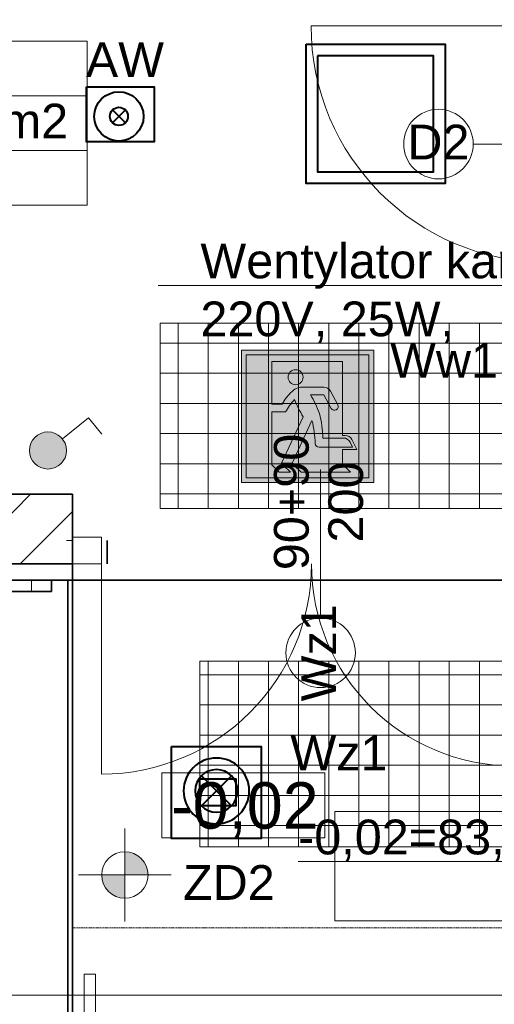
# Model space of a CAD drawing. Header units: centimetres. Extents: x 42630 to 130002, y 15 to 29179.
# Tile 163 of 175: x 116766 to 117176, y 2344 to 3193. Entities that reach past the tile are written whole.
import ezdxf
from ezdxf.enums import TextEntityAlignment as Align

# ---------------------------------------------------------------- set-up
doc = ezdxf.new("R2010")
doc.units = ezdxf.units.CM
doc.header["$LTSCALE"] = 0.01
doc.set_wipeout_variables(frame=1)
doc.linetypes.add('HIDDEN_LINE_COPY', pattern=[150, 100, -50])
doc.linetypes.add('Wipeout_Contour', pattern=[1000, 0, -1000])
doc.layers.get('0').update_dxf_attribs({"color": 253})
for name, color, linetype, lineweight, true_color in [('2D - Ogólne_Nr_Pióra__102', 7, 'Continuous', 13, 0xcccccc), ('2D - Ogólne_Nr_Pióra__2', 7, 'Continuous', 15, 0x7f7f7f), ('2D - Ogólne_Nr_Pióra__68', 7, 'Continuous', 35, 0xfd4435)]:
    doc.layers.add(name, color=color, linetype=linetype, lineweight=lineweight, true_color=true_color)
for name, color, linetype, lineweight in [('2D - Ogólne_Nr_Pióra__20', 253, 'Continuous', 0), ('2D - Ogólne_Nr_Pióra__88', 253, 'Continuous', 20), ('A-Opis-G', 252, 'Continuous', 9), ('COKÓŁ_Nr_Pióra__1', 7, 'Continuous', 13), ('COKÓŁ_Nr_Pióra__7', 5, 'Continuous', 20), ('Drzwi ArchiCAD_Nr_Pióra__27', 253, 'Continuous', 35), ('Drzwi ArchiCAD_Nr_Pióra__68', 253, 'Continuous', 20), ('Drzwi ArchiCAD_Nr_Pióra__88', 253, 'Continuous', 20), ('Elementy Modelu - Strefy_Nr_Pióra__1', 253, 'Continuous', 13), ('EOPIS', 150, 'Continuous', 35), ('Eoprawa4100', 32, 'Continuous', 40), ('Inwentaryzacja oświetlenie_Pen_No__88', 32, 'Continuous', 40), ('ISTN. PRZEKRÓJ_Nr_Pióra__7', 5, 'Continuous', 20), ('Konstrukcja - Ściany zew_Nr_Pióra__107', 253, 'Continuous', 13), ('Konstrukcja - Ściany zew_Nr_Pióra__27', 253, 'Continuous', 35), ('Konstrukcja - Ściany zew_Nr_Pióra__68', 253, 'Continuous', 20), ('Okna ArchiCADa_Nr_Pióra__20', 253, 'Continuous', 0), ('Okna ArchiCADa_Nr_Pióra__27', 253, 'Continuous', 35), ('Opisy - Tekst_Nr_Pióra__1', 7, 'Continuous', 13), ('Opisy - Tekst_Nr_Pióra__20', 253, 'Continuous', 0), ('Opisy - Tekst_Nr_Pióra__88', 253, 'Continuous', 20), ('wentylacja opis', 30, 'Continuous', 35), ('Wymiarowanie - Poziomy_Nr_Pióra__1', 253, 'Continuous', 13)]:
    doc.layers.add(name, color=color, linetype=linetype, lineweight=lineweight)
for name, color, linetype in [('Drzwi ArchiCAD', 253, 'Continuous'), ('Elementy Modelu - Strefy', 253, 'Continuous'), ('Konstrukcja - Ściany zew', 253, 'Continuous'), ('Okna ArchiCADa', 253, 'Continuous'), ('Wymiarowanie - Poziomy', 253, 'Continuous')]:
    doc.layers.add(name, color=color, linetype=linetype)
doc.layers.get('Elementy Modelu - Strefy').off()
doc.styles.add('GENERATED_STYLE_1', font='arial.ttf')
doc.styles.add('GENERATED_STYLE_2', font='arial.ttf')
doc.styles.add('GENERATED_STYLE_5', font='arial.ttf')
doc.styles.get("Standard").update_dxf_attribs({"font": 'ic-simplex.shx', "width": 0.8})
doc.linetypes.add('X', pattern='A,0,0,[1,DACH1.Shx,S=3.968254,R=0,X=0,Y=0],-500,0', length=500)
pattern_1 = [(0, (-19129.129, 8894.47), (0, 25.999999), []), (90, (-19129.129, 8894.47), (-25.999999, 0), [])]
pattern_2 = [(45, (0, 0), (-127.279217, 127.279217), [])]

# ---------------------------------------------------------------- blocks, each defined once
blk = doc.blocks.new('Hol_1.1._447', base_point=(679239.5, -28833.3))
at = {"layer": 'Elementy Modelu - Strefy_Nr_Pióra__1', "linetype": 'Continuous'}
for p, q in [((678711.6, -28597.5), (679767.3, -28597.5)), ((678711.6, -28833.3), (678711.6, -28597.5)), ((679767.3, -28597.5), (679767.3, -28833.3)), ((679767.3, -28833.3), (678711.6, -28833.3)), ((678711.6, -28833.3), (679767.3, -28833.3)), ((678711.6, -29069), (678711.6, -28833.3)), ((679767.3, -28833.3), (679767.3, -29069)), ((679767.3, -29069), (678711.6, -29069)), ((678711.6, -29069), (679767.3, -29069)), ((678711.6, -29304.7), (678711.6, -29069)), ((679767.3, -29069), (679767.3, -29304.7)), ((679767.3, -29304.7), (678711.6, -29304.7))]:
    blk.add_line(p, q, dxfattribs=at)
at = {"linetype": 'Continuous', "flags": 1}
for tag in ['ROOM_AREA', 'ROOM_PERIM', 'ROOM_WALLS_SURF', 'ROOM_DOORS_SURF', 'ROOM_WINDS_SURF', 'ROOM_BASELEV', 'ROOM_HEIGHT', 'ROOM_NET_AREA', 'ROOM_REDUCED_AREA', 'ROOM_CALC_AREA', 'ROOM_VOLUME']:
    blk.add_attdef(tag, text='', height=2000, dxfattribs=at).set_placement((679239.5, -29404.7), align=Align.BOTTOM_LEFT)
at = {"layer": 'Elementy Modelu - Strefy_Nr_Pióra__1', "linetype": 'Continuous', "insert": (678811.6, -28867.5), "char_height": 150, "attachment_point": 1, "style": 'GENERATED_STYLE_1'}
blk.add_mtext('{12,47 m2}', dxfattribs=at)
at = {"layer": 'Elementy Modelu - Strefy_Nr_Pióra__1', "style": 'GENERATED_STYLE_1'}
for tag, p in [('ROOM_NAME', (678711.6, -28590.4)), ('ROOM_NUMBER', (678811.6, -28826.2)), ('basec', (678811.6, -29297.6))]:
    blk.add_attdef(tag, text='', height=150, dxfattribs=at).set_placement(p, align=Align.BOTTOM_LEFT)
blk = doc.blocks.new('O1 rozwierane 12_25')
at = {"layer": 'Okna ArchiCADa_Nr_Pióra__20', "linetype": 'Continuous'}
for p, q in [((-300, 120), (300, 120)), ((-300, 0), (-300, -50)), ((300, -50), (300, 0)), ((-300, -300), (300, -300))]:
    blk.add_line(p, q, dxfattribs=at)
at = {"layer": 'Okna ArchiCADa_Nr_Pióra__27', "linetype": 'Continuous'}
for p, q in [((-300, 0), (-300, -50)), ((300, 0), (300, -50))]:
    blk.add_line(p, q, dxfattribs=at)
at = {"linetype": 'Wipeout_Contour', "ltscale": 910.978959}
blk.add_wipeout([(-225, -50), (225, -50), (225, 0), (-225, 0)], dxfattribs=at).dxf.layer = 'Okna ArchiCADa'
at = {"layer": 'Okna ArchiCADa_Nr_Pióra__20', "linetype": 'Continuous'}
for p, q in [((-225, 0), (-300, 0)), ((-225, -50), (-225, 0)), ((225, 0), (-225, 0)), ((300, 0), (225, 0)), ((225, 0), (225, -50)), ((-225, -25), (225, -25)), ((-300, -50), (-225, -50)), ((-225, -50), (225, -50)), ((225, -50), (300, -50))]:
    blk.add_line(p, q, dxfattribs=at)
blk = doc.blocks.new('D1 Drzwi proste 12_26')
at = {"layer": 'Drzwi ArchiCAD_Nr_Pióra__27', "linetype": 'Continuous'}
for p, q in [((-560, 0), (-597, 0)), ((-560, 0), (-560, -70)), ((560, 0), (560, -70)), ((560, 0), (597, 0)), ((-560, -70), (-560, -420)), ((560, -70), (560, -420)), ((-560, -420), (-597, -420)), ((560, -420), (597, -420))]:
    blk.add_line(p, q, dxfattribs=at)
at = {"layer": 'Drzwi ArchiCAD_Nr_Pióra__88', "linetype": 'Continuous'}
for p, q in [((510, 0), (510, 1020)), ((-510, 0), (-560, 0)), ((-560, 0), (-560, -70)), ((-510, -70), (-510, 0)), ((560, 0), (510, 0)), ((510, 0), (510, -70)), ((560, -70), (560, 0)), ((-560, -70), (-510, -70)), ((510, -70), (560, -70))]:
    blk.add_line(p, q, dxfattribs=at)
blk.add_arc((510, 0), 1020, 90, 180, dxfattribs=at)
blk = doc.blocks.new('Ściana_2888', base_point=(682173.7, -26861.5))
at = {"layer": 'Konstrukcja - Ściany zew_Nr_Pióra__107', "linetype": 'Continuous'}
h = blk.add_hatch(dxfattribs=at)
h.set_pattern_fill('Bloczki_ceramiczne', color=256, style=0, pattern_type=2)
h.set_pattern_definition(pattern_2)
h.paths.add_polyline_path([(681753.7, -26861.5), (681753.7, -27631.5), (681873.7, -27631.5), (681923.7, -27631.5), (682173.7, -27631.5), (682173.7, -26971.5)], flags=0)
h = blk.add_hatch(dxfattribs=at)
h.set_pattern_fill('Bloczki_ceramiczne', color=256, style=0, pattern_type=2)
h.set_pattern_definition(pattern_2)
h.paths.add_polyline_path([(681753.7, -28231.5), (681753.7, -28481.5), (681823.7, -28481.5), (682173.7, -28481.5), (682173.7, -28231.5), (681923.7, -28231.5), (681873.7, -28231.5)], flags=0)
at = {"layer": 'Konstrukcja - Ściany zew_Nr_Pióra__27', "linetype": 'Continuous'}
for p, q in [((681753.7, -26861.5), (681753.7, -27631.5)), ((682173.7, -27631.5), (682173.7, -26971.5)), ((681753.7, -27631.5), (681873.7, -27631.5)), ((681873.7, -27631.5), (681923.7, -27631.5)), ((681923.7, -27631.5), (682173.7, -27631.5)), ((681753.7, -28231.5), (681873.7, -28231.5)), ((681753.7, -28231.5), (681753.7, -28481.5)), ((681873.7, -28231.5), (681923.7, -28231.5)), ((681923.7, -28231.5), (682173.7, -28231.5)), ((682173.7, -28481.5), (682173.7, -28231.5)), ((681753.7, -28481.5), (681753.7, -28444.5)), ((682173.7, -28481.5), (682173.7, -28444.5)), ((681753.7, -28481.5), (681823.7, -28481.5)), ((681823.7, -28481.5), (682173.7, -28481.5)), ((681753.7, -29601.5), (681753.7, -29638.5)), ((681753.7, -29601.5), (681823.7, -29601.5)), ((681823.7, -29601.5), (682173.7, -29601.5)), ((682173.7, -29601.5), (682173.7, -29638.5))]:
    blk.add_line(p, q, dxfattribs=at)
at = {"layer": 'Drzwi ArchiCAD', "linetype": 'Continuous', "rotation": 90}
blk.add_blockref('D1 Drzwi proste 12_26', (681753.7, -29041.5), dxfattribs=at)
at = {"layer": 'Okna ArchiCADa', "linetype": 'Continuous', "rotation": 90}
blk.add_blockref('O1 rozwierane 12_25', (681873.7, -27931.5), dxfattribs=at)
blk = doc.blocks.new('Ściana_2892', base_point=(679293.7, -30851.5))
at = {"layer": 'Konstrukcja - Ściany zew_Nr_Pióra__107', "linetype": 'Continuous'}
h = blk.add_hatch(dxfattribs=at)
h.set_pattern_fill('Bloczki_ceramiczne', color=256, style=0, pattern_type=2)
h.set_pattern_definition(pattern_2)
h.paths.add_polyline_path([(679293.7, -30851.5), (679703.7, -30851.5), (679703.7, -30551.5), (679293.7, -30551.5)], flags=0)
at = {"layer": 'Konstrukcja - Ściany zew_Nr_Pióra__27', "linetype": 'Continuous'}
for p, q in [((679703.7, -30551.5), (679293.7, -30551.5)), ((679703.7, -30751.5), (679703.7, -30551.5)), ((679293.7, -30851.5), (679703.7, -30851.5))]:
    blk.add_line(p, q, dxfattribs=at)
blk = doc.blocks.new('D2 Asymetryczne 12_10')
at = {"layer": 'Drzwi ArchiCAD_Nr_Pióra__68', "linetype": 'Continuous'}
for p, q in [((-1013.8, 0), (-1038.8, 0)), ((-1013.8, 0), (-1013.8, -115)), ((1013.8, 0), (1013.8, -115)), ((1013.8, 0), (1038.8, 0)), ((-1013.8, -100), (-1038.8, -100)), ((-1013.8, -115), (-1013.8, -100)), ((1013.8, -115), (1013.8, -100)), ((1013.8, -100), (1038.8, -100))]:
    blk.add_line(p, q, dxfattribs=at)
at = {"layer": 'Drzwi ArchiCAD_Nr_Pióra__88', "linetype": 'Continuous'}
for p, q in [((888.8, 0), (888.8, 906.6)), ((-888.8, 0), (-888.8, 871)), ((-888.8, 0), (-1013.8, 0)), ((-1013.8, 0), (-1013.8, -115)), ((-888.8, -115), (-888.8, 0)), ((1013.8, 0), (888.8, 0)), ((888.8, 0), (888.8, -115)), ((1013.8, -115), (1013.8, 0)), ((-1013.8, -115), (-888.8, -115)), ((888.8, -115), (1013.8, -115))]:
    blk.add_line(p, q, dxfattribs=at)
for centre, radius, start, end in [((888.8, 0), 906.6, 90, 180), ((-888.8, 0), 871, 0, 90)]:
    blk.add_arc(centre, radius, start, end, dxfattribs=at)
blk = doc.blocks.new('Ściana_2893', base_point=(679703.7, -30851.5))
at = {"layer": 'Konstrukcja - Ściany zew_Nr_Pióra__68', "linetype": 'Continuous'}
for p, q in [((679703.7, -30736.5), (679703.7, -30751.5)), ((679703.7, -30851.5), (679703.7, -30736.5)), ((681731.3, -30736.5), (681731.3, -30751.5)), ((681731.3, -30851.5), (681731.3, -30736.5)), ((679703.7, -30751.5), (679678.7, -30751.5)), ((681731.3, -30751.5), (681756.3, -30751.5)), ((681753.7, -30751.5), (681731.3, -30751.5)), ((681753.7, -30851.5), (681753.7, -30751.5)), ((679703.7, -30851.5), (679678.7, -30851.5)), ((681731.3, -30851.5), (681756.3, -30851.5)), ((681731.3, -30851.5), (681753.7, -30851.5))]:
    blk.add_line(p, q, dxfattribs=at)
at = {"layer": 'Drzwi ArchiCAD', "linetype": 'Continuous', "rotation": 180}
blk.add_blockref('D2 Asymetryczne 12_10', (680717.5, -30851.5), dxfattribs=at)
blk = doc.blocks.new('Koty wysokościowe_134', base_point=(679930, -32193.2))
at = {"layer": 'Wymiarowanie - Poziomy_Nr_Pióra__1', "linetype": 'Continuous'}
for points in [[(679930, -32193.2), (680030, -32193.2), (680022.3, -32154.9), (680000.7, -32122.4), (679968.2, -32100.8), (679930, -32093.2)], [(679930, -32193.2), (679830, -32193.2), (679837.6, -32231.4), (679859.2, -32263.9), (679891.7, -32285.5), (679930, -32293.2)]]:
    blk.add_hatch(color=256, dxfattribs=at).paths.add_polyline_path(points, flags=0)
for p, q in [((680090, -31753.2), (680090, -32033.2)), ((680793.5, -31753.2), (680090, -31753.2)), ((680793.5, -32033.2), (680793.5, -31753.2)), ((679930, -32393.2), (679930, -31993.2)), ((680090, -32033.2), (680793.5, -32033.2)), ((679730, -32193.2), (680130, -32193.2))]:
    blk.add_line(p, q, dxfattribs=at)
blk.add_circle((679930, -32193.2), 100, dxfattribs=at)
at = {"layer": 'Wymiarowanie - Poziomy_Nr_Pióra__1', "insert": (680130, -31793.2), "char_height": 200, "attachment_point": 1, "style": 'GENERATED_STYLE_1'}
blk.add_mtext('{-0,02}', dxfattribs=at)
blk = doc.blocks.new('Drzwi ewakuacyjne (1)')
at = {"true_color": 0xffffff}
h = blk.add_hatch(color=7, dxfattribs=at)
h.paths.add_polyline_path([(-35, 0), (-35, 70), (35, 70), (35, 0)])
h.paths.add_polyline_path([(-32.5, 2.5), (-32.5, 67.5), (32.5, 67.5), (32.5, 2.5)], flags=16)
h.paths.add_polyline_path([(-18.89, 64), (-18.89, 41.33), (-13.45, 41.33, -0.085698), (-8.2, 48.09, -0.105978), (-5.1, 50.1, -0.091054), (-3.68, 50.36), (8.56, 50.36, -0.27629), (12.08, 48.25), (15.94, 41.07, -1), (12.5, 39.15), (8.65, 46.34), (1.51, 46.34, -0.050927), (6.32, 36.44, -0.054258), (8.15, 23.52), (18.91, 23.52, -0.281953), (22.47, 21.34), (23.86, 18.62), (6.06, 18.62, -0.406934), (4.06, 20.57, 0.057666), (2.34, 32.79), (-8.22, 10.26), (-13.86, 10.26), (-2.34, 34.72, -0.029564), (-6.89, 43.81, 0.051795), (-11.73, 37.27), (-18.89, 37.27), (-18.89, 9.28), (-15.08, 5.47), (-9.06, 5.47), (-12.67, 9.07), (-7.03, 9.07), (-3.43, 5.47), (22.73, 5.47), (18.49, 9.72), (18.49, 17.45), (26.13, 17.45), (23.45, 22.69, 0.281953), (19.89, 24.87), (18.49, 24.87), (18.49, 64)], flags=0)
h.paths.add_polyline_path([(-2.33, 55.65, 1), (-10.28, 55.65, 1)], flags=0)
h = blk.add_hatch(color=116)
h.paths.add_polyline_path([(-32.5, 2.5), (-32.5, 67.5), (32.5, 67.5), (32.5, 2.5)])
h.paths.add_polyline_path([(-18.89, 64), (-18.89, 41.33), (-13.45, 41.33, -0.085698), (-8.2, 48.09, -0.105978), (-5.1, 50.1, -0.091054), (-3.68, 50.36), (8.56, 50.36, -0.27629), (12.08, 48.25), (15.94, 41.07, -1), (12.5, 39.15), (8.65, 46.34), (1.51, 46.34, -0.050927), (6.32, 36.44, -0.054258), (8.15, 23.52), (18.91, 23.52, -0.281953), (22.47, 21.34), (23.86, 18.62), (6.06, 18.62, -0.406934), (4.06, 20.57, 0.057666), (2.34, 32.79), (-8.22, 10.26), (-13.86, 10.26), (-2.34, 34.72, -0.029564), (-6.89, 43.81, 0.051795), (-11.73, 37.27), (-18.89, 37.27), (-18.89, 9.28), (-15.08, 5.47), (-9.06, 5.47), (-12.67, 9.07), (-7.03, 9.07), (-3.43, 5.47), (22.73, 5.47), (18.49, 9.72), (18.49, 17.45), (26.13, 17.45), (23.45, 22.69, 0.281953), (19.89, 24.87), (18.49, 24.87), (18.49, 64)], flags=16)
h.paths.add_polyline_path([(-2.33, 55.65, 1), (-10.28, 55.65, 1)], flags=0)
at = {"color": 7}
for points in [[(-35, 0), (35, 0), (35, 70), (-35, 70)], [(-32.5, 2.5), (32.5, 2.5), (32.5, 67.5), (-32.5, 67.5)]]:
    blk.add_lwpolyline(points, close=True, dxfattribs=at)
at = {"color": 116}
blk.add_lwpolyline([(35, 0), (-35, 0), (-35, 70), (35, 70)], close=True, dxfattribs=at)
at = {"color": 7}
blk.add_lwpolyline([(6.06, 18.62), (23.86, 18.62), (22.47, 21.34, 0.281953), (18.91, 23.52), (8.15, 23.52, 0.054258), (6.32, 36.44, 0.050927), (1.51, 46.34), (8.65, 46.34), (12.5, 39.15, 1), (15.94, 41.07), (12.08, 48.25, 0.27629), (8.56, 50.36), (-3.68, 50.36, 0.091054), (-5.1, 50.1, 0.105978), (-8.2, 48.09, 0.085698), (-13.45, 41.33), (-18.89, 41.33), (-18.89, 64), (18.49, 64), (18.49, 24.87), (19.89, 24.87, -0.281953), (23.45, 22.69), (26.13, 17.45), (18.49, 17.45), (18.49, 9.72), (22.73, 5.47), (-3.43, 5.47), (-7.03, 9.07), (-12.67, 9.07), (-9.06, 5.47), (-15.08, 5.47), (-18.89, 9.28), (-18.89, 37.27), (-11.73, 37.27, -0.051795), (-6.89, 43.81, 0.029564), (-2.34, 34.72), (-13.86, 10.26), (-8.22, 10.26), (2.34, 32.79, -0.057666), (4.06, 20.57, 0.406934)], format="xyb", close=True, dxfattribs=at)
blk.add_circle((-6.3, 55.65), 3.97, dxfattribs=at)

msp = doc.modelspace()

# ---------------------------------------------------------------- hatches: boundary and pattern name
at = {"layer": '2D - Ogólne_Nr_Pióra__2', "linetype": 'Continuous'}
h = msp.add_hatch(dxfattribs=at)
h.set_pattern_fill('Izolacja_twarda', color=256, scale=0.2, style=0, pattern_type=2)
h.set_pattern_definition(pattern_1)
h.paths.add_polyline_path([(116887.341, 2931.826), (116887.341, 2771.826), (117187.341, 2771.826), (117187.341, 2931.826)], flags=0)
h = msp.add_hatch(dxfattribs=at)
h.set_pattern_fill('Izolacja_twarda', color=256, scale=0.2, style=0, pattern_type=2)
h.set_pattern_definition(pattern_1)
h.paths.add_polyline_path([(116921.615, 2640.096), (116921.615, 2480.096), (117221.615, 2480.096), (117221.615, 2640.096)], flags=0)
at = {"layer": '2D - Ogólne_Nr_Pióra__20', "linetype": 'Continuous'}
h = msp.add_hatch(dxfattribs=at)
h.set_pattern_fill('Styropian', color=256, scale=0.2, style=0, pattern_type=2)
h.set_pattern_definition([(90, (-19129.129, 8894.47), (-17.320508, 0), [10, -20]), (90, (-19137.789, 8909.47), (-17.320508, 0), [10, -20]), (150, (-19129.129, 8904.47), (8.660254, 15), [10, -20]), (150, (-19146.45, 8904.47), (8.660254, 15), [10, -20]), (210, (-19129.129, 8894.47), (-8.660254, 15), [10, -20]), (210, (-19146.45, 8894.47), (-8.660254, 15), [10, -20])])
h.paths.add_polyline_path([(116745.615, 2710.174), (116745.615, 2700.174), (116793.615, 2700.174), (116793.615, 2710.174)], flags=0)
at = {"layer": 'COKÓŁ_Nr_Pióra__7', "linetype": 'Continuous'}
h = msp.add_hatch(color=256, dxfattribs=at)
edge = h.paths.add_edge_path(flags=0)
edge.add_ellipse((116790.486, 2821.933), major_axis=(15.983, 0), ratio=1, start_angle=180, end_angle=360)
edge.add_ellipse((116790.486, 2821.933), major_axis=(15.983, 0), ratio=1, start_angle=0, end_angle=180)

# ---------------------------------------------------------------- linework, layer by layer
at = {"layer": '2D - Ogólne_Nr_Pióra__102', "linetype": 'X'}
msp.add_line((115892.467, 2352.174), (117586.296, 2352.174), dxfattribs=at)
at = {"layer": '2D - Ogólne_Nr_Pióra__68', "linetype": 'Continuous'}
msp.add_line((116841.615, 2744.174), (116841.615, 2724.174), dxfattribs=at)
at = {"layer": '2D - Ogólne_Nr_Pióra__68', "linetype": 'Continuous', "flags": 128}
for points in [[(116729.615, 2710.174), (116811.615, 2710.174), (116811.615, 2784.174), (116729.615, 2784.174)], [(116343.615, 2710.174), (116343.615, 2240.174), (116343.615, 2236.174), (116807.615, 2236.174), (116811.615, 2236.174), (116811.615, 2710.174), (116807.615, 2710.174), (116807.615, 2240.174), (116347.615, 2240.174), (116347.615, 2710.174)], [(116793.615, 2700.174), (116793.615, 2710.174), (116745.615, 2710.174), (116745.615, 2700.174)], [(117361.615, 2710.174), (116811.615, 2710.174), (116811.615, 2310.174), (117361.615, 2310.174)]]:
    msp.add_lwpolyline(points, close=True, dxfattribs=at)
at = {"layer": '2D - Ogólne_Nr_Pióra__88', "linetype": 'Continuous'}
msp.add_line((117025.858, 2805.538), (117025.858, 2677.462), dxfattribs=at)
at = {"layer": '2D - Ogólne_Nr_Pióra__88', "linetype": 'Continuous', "flags": 128}
for points in [[(116887.341, 2931.826), (117187.341, 2931.826), (117187.341, 2771.826), (116887.341, 2771.826)], [(116921.615, 2640.096), (117221.615, 2640.096), (117221.615, 2480.096), (116921.615, 2480.096)], [(116821.615, 1620.174), (116831.615, 1620.174), (116831.615, 2370.174), (116821.615, 2370.174)]]:
    msp.add_lwpolyline(points, close=True, dxfattribs=at)
at = {"layer": '2D - Ogólne_Nr_Pióra__88', "linetype": 'HIDDEN_LINE_COPY', "flags": 128}
msp.add_lwpolyline([(116811.615, 2710.174), (117361.615, 2710.174), (117361.615, 2410.174), (116811.615, 2410.174)], close=True, dxfattribs=at)
at = {"layer": '2D - Ogólne_Nr_Pióra__88', "linetype": 'Continuous'}
msp.add_circle((117025.858, 2647.462), 30, dxfattribs=at)
at = {"layer": 'COKÓŁ_Nr_Pióra__1', "linetype": 'Continuous', "flags": 128}
msp.add_lwpolyline([(116774.503, 2821.933, -1), (116806.468, 2821.933, -1)], format="xyb", close=True, dxfattribs=at)
at = {"layer": 'Eoprawa4100', "color": 1}
for p, q in [((116846.19, 3104.497), (116857.273, 3115.579)), ((116846.19, 3115.579), (116857.273, 3104.497))]:
    msp.add_line(p, q, dxfattribs=at)
msp.add_lwpolyline([(116823.667, 3135.576), (116882.252, 3135.576), (116882.252, 3087.976), (116823.667, 3087.976)], close=True, dxfattribs=at)
at = {"layer": 'Eoprawa4100'}
for points in [[(116897.059, 2566.688), (116974.459, 2566.688), (116974.459, 2487.188), (116897.059, 2487.188)], [(116921.621, 2538.779), (116952.738, 2538.779), (116952.738, 2515.441), (116921.621, 2515.441)]]:
    msp.add_lwpolyline(points, close=True, dxfattribs=at)
at = {"layer": 'Eoprawa4100', "color": 1}
for radius in [21.242, 7.837]:
    msp.add_circle((116851.731, 3110.038), radius, dxfattribs=at)
at = {"layer": 'Inwentaryzacja oświetlenie_Pen_No__88', "linetype": 'Continuous', "flags": 128}
for points in [[(116907.535, 2528.343, 1), (116964.239, 2528.343, 1)], [(116917.535, 2528.343, 1), (116954.239, 2528.343, 1)]]:
    msp.add_lwpolyline(points, format="xyb", close=True, dxfattribs=at)
for points in [[(116922.91, 2515.366), (116948.864, 2541.32)], [(116922.91, 2541.32), (116948.864, 2515.366)]]:
    msp.add_lwpolyline(points, dxfattribs=at)
at = {"layer": 'ISTN. PRZEKRÓJ_Nr_Pióra__7', "linetype": 'Continuous'}
for p, q in [((116802.903, 2831.995), (116825.45, 2849.97)), ((116825.45, 2849.97), (116837.01, 2835.997))]:
    msp.add_line(p, q, dxfattribs=at)
at = {"layer": 'Opisy - Tekst_Nr_Pióra__1', "linetype": 'Continuous', "flags": 128}
msp.add_lwpolyline([(117038.176, 2510.46), (117315.955, 2510.46), (117315.955, 2416.174), (117038.176, 2416.174)], close=True, dxfattribs=at)

# ---------------------------------------------------------------- block references
at = {"layer": 'A-Opis-G', "xscale": 1.632000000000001, "yscale": 1.632000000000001, "zscale": 0.136}
msp.add_blockref('Drzwi ewakuacyjne (1)', (117014.575, 2794.298, 14.176), dxfattribs=at)
at = {"layer": 'Elementy Modelu - Strefy', "linetype": 'Continuous'}
ref = msp.add_blockref('Hol_1.1._447', (116718.763, 3127.818), dxfattribs=dict(at, xscale=0.2, yscale=0.2, zscale=0.2))
ref.add_attrib('ROOM_NAME', 'Hol', dxfattribs={"layer": 'Elementy Modelu - Strefy_Nr_Pióra__1', "color": 7, "linetype": 'Continuous', "height": 30, "style": 'GENERATED_STYLE_1'}).set_placement((116613.186, 3176.38), align=Align.BOTTOM_LEFT)
ref.add_attrib('ROOM_NUMBER', '1.1.', dxfattribs={"layer": 'Elementy Modelu - Strefy_Nr_Pióra__1', "color": 7, "linetype": 'Continuous', "height": 30, "style": 'GENERATED_STYLE_1'}).set_placement((116633.186, 3129.237), align=Align.BOTTOM_LEFT)
ref.add_attrib('basec', 'gres', dxfattribs={"layer": 'Elementy Modelu - Strefy_Nr_Pióra__1', "color": 7, "linetype": 'Continuous', "height": 30, "style": 'GENERATED_STYLE_1'}).set_placement((116633.186, 3034.951), align=Align.BOTTOM_LEFT)
at = {"layer": 'Konstrukcja - Ściany zew', "xscale": 0.2, "yscale": 0.2, "zscale": 0.2}
for name, p in [('Ściana_2888', (117305.615, 3522.174)), ('Ściana_2892', (116729.615, 2724.174)), ('Ściana_2893', (116811.615, 2724.174))]:
    msp.add_blockref(name, p, dxfattribs=at)
at = {"layer": 'Wymiarowanie - Poziomy', "xscale": 0.2, "yscale": 0.2, "zscale": 0.2}
msp.add_blockref('Koty wysokościowe_134', (116856.862, 2455.838), dxfattribs=at)

# ---------------------------------------------------------------- texts
at = {"layer": 'EOPIS', "color": 1, "linetype": 'Continuous', "insert": (116856.926, 3158.863), "char_height": 29.9477, "attachment_point": 5, "style": 'GENERATED_STYLE_5'}
msp.add_mtext('AW  ', dxfattribs=at)
at = {"layer": 'Opisy - Tekst_Nr_Pióra__1', "linetype": 'Continuous', "insert": (117177.065, 2503.602), "char_height": 30, "width": 277.77925, "attachment_point": 2, "style": 'GENERATED_STYLE_2'}
msp.add_mtext('{\\L-0,02=83,02mnpm}', dxfattribs=at)
at = {"layer": 'Opisy - Tekst_Nr_Pióra__88', "linetype": 'Continuous', "char_height": 30, "attachment_point": 2, "style": 'GENERATED_STYLE_2'}
for s, insert in [('{Ww1}', (117132.402, 2914.679)), ('{Wz1}', (117041.66, 2576.024)), ('{ZD2}', (116946.622, 2464.386))]:
    msp.add_mtext(s, dxfattribs=dict(at, insert=insert))
at = {"layer": 'Opisy - Tekst_Nr_Pióra__88', "linetype": 'Continuous', "insert": (116985.572, 2777.525), "char_height": 30, "width": 152.05001, "attachment_point": 2, "rotation": 90, "line_spacing_factor": 0.938049, "style": 'GENERATED_STYLE_1'}
msp.add_mtext('{90+90\\P200}', dxfattribs=at)
at = {"layer": 'Opisy - Tekst_Nr_Pióra__88', "linetype": 'Continuous', "insert": (117009.144, 2647.462), "char_height": 30, "attachment_point": 2, "rotation": 90, "style": 'GENERATED_STYLE_1'}
msp.add_mtext('{Wz1}', dxfattribs=at)

# ---------------------------------------------------------------- next in the draw order: linework, layer by layer
at = {"layer": '2D - Ogólne_Nr_Pióra__88', "linetype": 'Continuous'}
msp.add_line((117285.653, 3086.174), (117157.577, 3086.174), dxfattribs=at)
msp.add_circle((117127.577, 3086.174), 30, dxfattribs=at)
at = {"layer": 'Inwentaryzacja oświetlenie_Pen_No__88', "linetype": 'Continuous', "flags": 128}
for points in [[(117013.298, 3172.246), (117133.298, 3172.246), (117133.298, 3052.246), (117013.298, 3052.246)], [(117023.298, 3162.246), (117023.298, 3062.246), (117123.298, 3062.246), (117123.298, 3162.246)]]:
    msp.add_lwpolyline(points, close=True, dxfattribs=at)
at = {"layer": 'wentylacja opis', "lineweight": 18}
msp.add_line((117310.064, 2964.282), (116885.532, 2964.282), dxfattribs=at)

# ---------------------------------------------------------------- next in the draw order: texts
at = {"layer": 'Opisy - Tekst_Nr_Pióra__20', "linetype": 'Continuous', "insert": (117127.577, 3102.888), "char_height": 30, "attachment_point": 2, "style": 'GENERATED_STYLE_1'}
msp.add_mtext('{D2}', dxfattribs=at)
at = {"layer": 'wentylacja opis', "insert": (116922.082, 3000.412), "char_height": 30, "attachment_point": 1, "style": 'GENERATED_STYLE_1'}
msp.add_mtext('Wentylator kanałowy\\P220V, 25W, ', dxfattribs=at)

doc.saveas('drawing.dxf')
